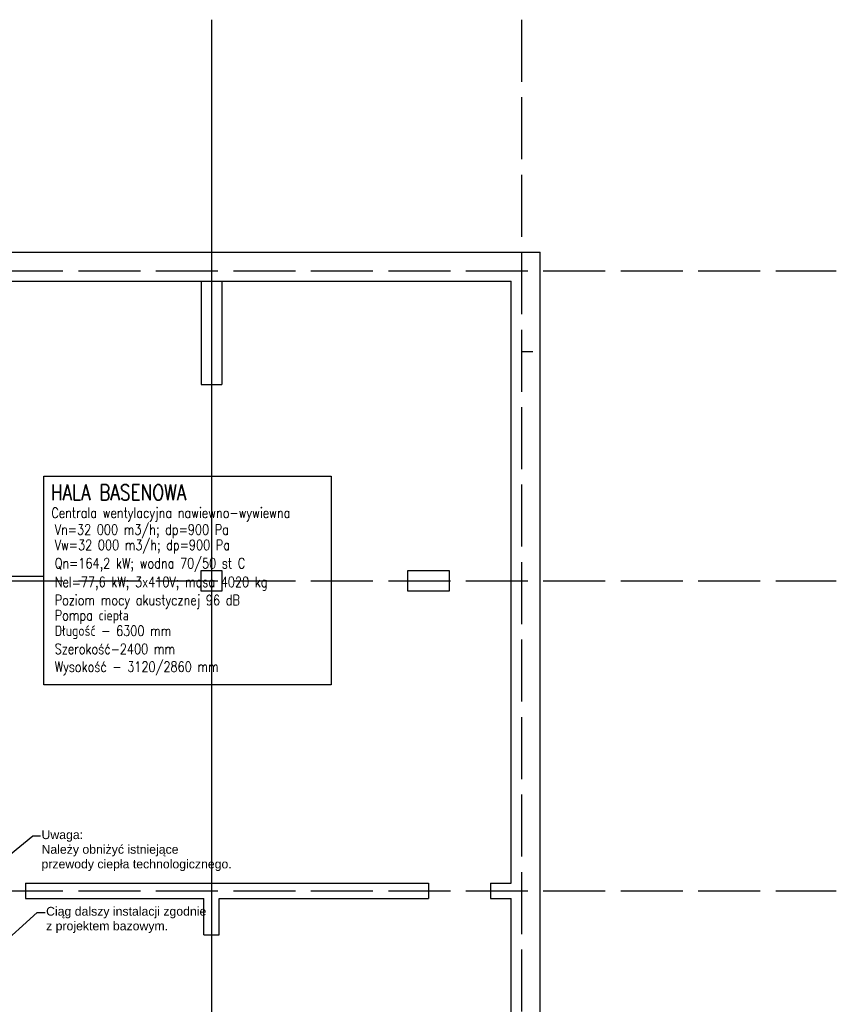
# Model space of a CAD drawing. Header units: millimetres. Extents: x -53858 to 733, y -20463 to 1307.
# Tile 253 of 256: x -50794 to -49213, y -17563 to -15658. Entities that reach past the tile are written whole.
import ezdxf
from ezdxf import colors
from ezdxf.entities.mleader import LeaderData, LeaderLine
from ezdxf.math import Vec2, Vec3

# ---------------------------------------------------------------- set-up
doc = ezdxf.new("R2010")
doc.units = ezdxf.units.MM
doc.linetypes.add('XREF_2024_11_27_RZUT_BASEN_CAD$0$ACAD_ISO02W100', pattern=[15, 12, -3])
for name, color, linetype in [('_HVAC_opis', 2, 'Continuous'), ('_ściany', 8, 'Continuous'), ('IS_PODKLAD', 252, 'Continuous'), ('XREF_2024_11_27_RZUT_BASEN_CAD$0$_ściany', 8, 'Continuous')]:
    doc.layers.add(name, color=color, linetype=linetype)
doc.layers.add('is_ct_opis_', color=162, linetype='Continuous', lineweight=18)
doc.styles.add('DACH_SZACHTY_20_05_2011_JM_xref_CAD$0$OPIS1', font='ROMANS.SHX', dxfattribs={"width": 0.9})
doc.styles.get("Standard").update_dxf_attribs({"font": 'arial.ttf'})

# ---------------------------------------------------------------- blocks, each defined once
blk = doc.blocks.new('XREF_2024_11_27_RZUT_BASEN_CAD')
at = {"layer": 'XREF_2024_11_27_RZUT_BASEN_CAD$0$_ściany', "linetype": 'XREF_2024_11_27_RZUT_BASEN_CAD$0$ACAD_ISO02W100', "ltscale": 10}
for p, q in [((-49822.4, -15657.6), (-49822.4, -20463)), ((-53680.1, -16143.9), (-49212.8, -16143.9)), ((-53680.1, -16743.9), (-49212.8, -16743.9)), ((-53680.1, -17343.9), (-49212.8, -17343.9))]:
    blk.add_line(p, q, dxfattribs=at)
at = {"layer": 'XREF_2024_11_27_RZUT_BASEN_CAD$0$_ściany'}
for p, q in [((-51284.4, -16107.9), (-49786.4, -16107.9)), ((-49786.4, -18351.9), (-49786.4, -16107.9)), ((-51336.4, -16163.9), (-49842.4, -16163.9)), ((-50442.4, -16163.9), (-50442.4, -16363.9)), ((-50402.4, -16163.9), (-50402.4, -16363.9)), ((-49842.4, -17328.9), (-49842.4, -16163.9)), ((-49822.4, -16300), (-49800.4, -16300)), ((-50442.4, -16363.9), (-50402.4, -16363.9)), ((-50782.4, -17328.9), (-50002.4, -17328.9)), ((-50782.4, -17328.9), (-50782.4, -17358.9)), ((-50002.4, -17328.9), (-50002.4, -17358.9)), ((-49882.4, -17328.9), (-49842.4, -17328.9)), ((-49882.4, -17328.9), (-49882.4, -17358.9)), ((-50782.4, -17358.9), (-50437.4, -17358.9)), ((-50437.4, -17428.9), (-50437.4, -17358.9)), ((-50407.4, -17358.9), (-50002.4, -17358.9)), ((-50407.4, -17428.9), (-50407.4, -17358.9)), ((-49882.4, -17358.9), (-49842.4, -17358.9)), ((-49842.4, -17825.9), (-49842.4, -17358.9)), ((-50437.4, -17428.9), (-50407.4, -17428.9))]:
    blk.add_line(p, q, dxfattribs=at)
blk.add_lwpolyline([(-50422.4, -15657.6), (-50422.4, -19757.5), (-50123.4, -20056.5), (-49842.4, -19775.5), (-49842.4, -19163.9)], dxfattribs=at)
for points in [[(-50442.4, -16723.9), (-50402.4, -16723.9), (-50402.4, -16763.9), (-50442.4, -16763.9)], [(-50042.4, -16723.9), (-49962.4, -16723.9), (-49962.4, -16763.9), (-50042.4, -16763.9)]]:
    blk.add_lwpolyline(points, close=True, dxfattribs=at)

msp = doc.modelspace()

# ---------------------------------------------------------------- linework, layer by layer
at = {"layer": '_HVAC_opis', "color": 250}
msp.add_line((-51094.6, -16734.4), (-50747.2, -16734.4), dxfattribs=at)
msp.add_lwpolyline([(-50747.2, -16541.1), (-50190.7, -16541.1), (-50190.7, -16944.9), (-50747.2, -16944.9)], close=True, dxfattribs=at)
at = {"layer": '_ściany', "color": 250}
msp.add_lwpolyline([(-50442.4, -16723.9), (-50402.4, -16723.9), (-50402.4, -16763.9), (-50442.4, -16763.9)], close=True, dxfattribs=at)

# ---------------------------------------------------------------- block references
at = {"layer": 'IS_PODKLAD'}
msp.add_blockref('XREF_2024_11_27_RZUT_BASEN_CAD', (0, 0), dxfattribs=at)

# ---------------------------------------------------------------- texts
at = {"layer": '_HVAC_opis', "color": 250, "style": 'DACH_SZACHTY_20_05_2011_JM_xref_CAD$0$OPIS1', "width": 0.8}
for s, height, p in [('HALA BASENOWA', 30, (-50733.5, -16587.6)), ('Centrala wentylacyjna nawiewno-wywiewna', 20, (-50732.7, -16622)), ('Vn=32 000 m3/h; dp=900 Pa', 20, (-50726.2, -16654.5)), ('Vw=32 000 m3/h; dp=900 Pa', 20, (-50726.2, -16684.3)), ('Qn=164,2 kW; wodna 70/50 st C', 20, (-50726.2, -16719.7)), ('Nel=77,6 kW; 3x410V; masa 4020 kg', 20, (-50726.2, -16755.8)), ('Poziom mocy akustycznej 96 dB', 20, (-50726.2, -16791)), ('Pompa ciepła', 20, (-50726.2, -16820.4)), ('Długość - 6300 mm', 20, (-50726.2, -16850.3)), ('Szerokość-2400 mm', 20, (-50726.2, -16885.6)), ('Wysokość - 3120/2860 mm', 20, (-50726.2, -16919.9))]:
    msp.add_text(s, height=height, rotation=0.0002, dxfattribs=at).set_placement(p)

# ---------------------------------------------------------------- leaders
at = {"layer": 'is_ct_opis_'}
ml = msp.add_multileader_mtext('Standard', dxfattribs=at)
ml.set_content('Uwaga: \\PNależy obniżyć istniejące\\Pprzewody ciepła technologicznego. ', color=256)
ml.set_leader_properties()
ml.build(insert=Vec2(0, 0))
ml.multileader.update_dxf_attribs({"dogleg_length": 15, "arrow_head_size": 15})
ctx = ml.context
ctx.base_point, ctx.char_height, ctx.arrow_head_size, ctx.plane_origin = Vec3(-50753.7, -17237.6), 17, 15, Vec3(-49995.2, -17085.2)
notes = []
notes.append((ctx, [(0, (1, 1, 0), (-50768.7, -17237.6), (1, 0), 15, [(1, [(-50977.1, -17340), (-50947.1, -17383.4)], 0, [])])]))
ctx.mtext.insert, ctx.mtext.width, ctx.mtext.flow_direction = Vec3(-50751.7, -17226.6), 706.329, 5
ml = msp.add_multileader_mtext('Standard', dxfattribs=at)
ml.set_content('Ciąg dalszy instalacji zgodnie \\Pz projektem bazowym. ', color=256)
ml.set_leader_properties()
ml.build(insert=Vec2(0, 0))
ml.multileader.update_dxf_attribs({"dogleg_length": 15, "arrow_head_size": 15})
ctx = ml.context
ctx.base_point, ctx.char_height, ctx.arrow_head_size, ctx.plane_origin = Vec3(-50744.8, -17385.8), 17, 15, Vec3(-49892.6, -17224.7)
notes.append((ctx, [(0, (1, 1, 0), (-50759.8, -17385.8), (1, 0), 15, [(1, [(-50875.9, -17460.5), (-50875.9, -17490.5)], 0, [])])]))
ctx.mtext.insert, ctx.mtext.width, ctx.mtext.flow_direction = Vec3(-50742.8, -17374.8), 706.329, 5
for ctx, leaders in notes:
    for number, flags, end, landing, length, lines in leaders:
        leader = LeaderData()
        leader.index, (leader.has_last_leader_line, leader.has_dogleg_vector, leader.attachment_direction) = number, flags
        leader.last_leader_point, leader.dogleg_vector, leader.dogleg_length = Vec3(end), Vec3(landing), length
        for number, points, colour, breaks in lines:
            line = LeaderLine()
            line.index, line.vertices, line.color, line.breaks = number, Vec3.list(points), colors.encode_raw_color(colour), breaks
            leader.lines.append(line)
        ctx.leaders.append(leader)

doc.saveas('drawing.dxf')
